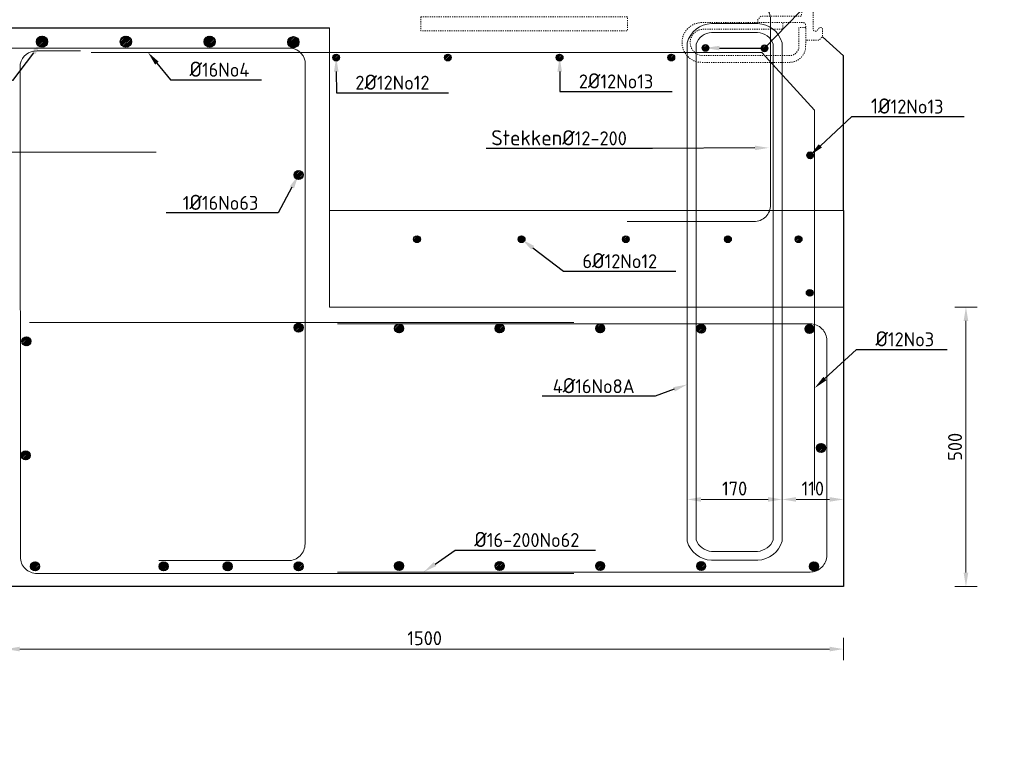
# Model space of a CAD drawing. Header units: millimetres. Extents: x -8028558 to 327273, y -63352 to 83293.
# Tile 71 of 195: x 99044 to 100806, y -28028 to -26713. Entities that reach past the tile are written whole.
import ezdxf
from ezdxf import colors
from ezdxf.entities.mleader import LeaderData, LeaderLine
from ezdxf.math import Vec2, Vec3

# ---------------------------------------------------------------- set-up
doc = ezdxf.new("R2010")
doc.units = ezdxf.units.MM
doc.linetypes.add('NLCS-HIDDEN', pattern=[4, 2, -2])
for name, color, linetype, lineweight in [('B-CO-BC-BETONVORM-AD', 252, 'Continuous', 18), ('B-CO-BC-BETONVORM-GD', 90, 'Continuous', 25), ('B-CO-BC-BETONVORM-M', 7, 'Continuous', 18), ('B-CO-BC-STORTNAAD-G', 10, 'BC-STORTNAAD', 18), ('B-CO-BC-WAPENING-GD', 130, 'Continuous', 25), ('B-CO-BC-WAPENING_HOOFDWAPENING-G', 170, 'Continuous', 18), ('B-CO-SC-STAALVORM-AD', 252, 'Continuous', 18), ('B-CO-SC-STAALVORM-GN', 10, 'NLCS-HIDDEN', 13), ('V-CO-BC-BETONVORM-M', 7, 'Continuous', 18), ('X-XX-AL-VERWIJZING-T25', 7, 'Continuous', 25)]:
    doc.layers.add(name, color=color, linetype=linetype, lineweight=lineweight)
doc.styles.add('NLCS-ISO-MM10-T25', font='NLCS-ISO.ttf', dxfattribs={"height": 25})
doc.linetypes.add('BC-STORTNAAD', pattern='A,15,-1,[175,NLCS.SHX,S=1,R=0,X=0,Y=0],-1', length=17)
doc.dimstyles.new('NLCS-MM10-T25-PIJL_L0_H0', dxfattribs={"dimscale": 10, "dimtxt": 2.5, "dimasz": 2.5, "dimexe": 2, "dimexo": 2, "dimgap": 0.7, "dimtad": 1, "dimdec": 0, "dimzin": 0, "dimdsep": 46, "dimtxsty": 'NLCS-ISO-MM10-T25', "dimcen": 0, "dimdle": 2, "dimclrd": 256, "dimclre": 256, "dimclrt": 256, "dimadec": 0, "dimazin": 0, "dimtfac": 1, "dimtdec": 3, "dimtofl": 0, "dimtmove": 0, "dimatfit": 3, "dimfxl": 2, "dimfxlon": 1, "dimtfillclr": 256, "dimtolj": 1, "dimtzin": 0, "dimlwd": -1, "dimlwe": -1, "dimarcsym": 0})

# ---------------------------------------------------------------- blocks, each defined once
blk = doc.blocks.new('*D1950')
at = {"layer": 'V-CO-BC-BETONVORM-M', "transparency": 16777216}
for p, q in [((99018.6, -27819.9), (99018.6, -27859.9)), ((100518.6, -27819.9), (100518.6, -27859.9)), ((100493.6, -27839.9), (99043.6, -27839.9))]:
    blk.add_line(p, q, dxfattribs=at)
for points in [[(99043.6, -27835.7), (99043.6, -27844), (99018.6, -27839.9)], [(100493.6, -27835.7), (100493.6, -27844), (100518.6, -27839.9)]]:
    blk.add_solid(points, dxfattribs=at)
at = {"layer": 'V-CO-BC-BETONVORM-M', "transparency": 16777216, "insert": (99768.6, -27820.4), "char_height": 25, "attachment_point": 5, "style": 'NLCS-ISO-MM10-T25'}
blk.add_mtext('\\A1;1500', dxfattribs=at)
blk = doc.blocks.new('*D1951')
at = {"layer": 'V-CO-BC-BETONVORM-M', "transparency": 16777216}
for p, q in [((100238.6, -27552), (100238.6, -27592)), ((100408.6, -27552), (100408.6, -27592)), ((100383.6, -27572), (100263.6, -27572))]:
    blk.add_line(p, q, dxfattribs=at)
for points in [[(100263.6, -27567.8), (100263.6, -27576.1), (100238.6, -27572)], [(100383.6, -27567.8), (100383.6, -27576.1), (100408.6, -27572)]]:
    blk.add_solid(points, dxfattribs=at)
at = {"layer": 'V-CO-BC-BETONVORM-M', "transparency": 16777216, "insert": (100323.6, -27552.5), "char_height": 25, "attachment_point": 5, "style": 'NLCS-ISO-MM10-T25'}
blk.add_mtext('\\A1;170', dxfattribs=at)
blk = doc.blocks.new('*D1952')
at = {"layer": 'V-CO-BC-BETONVORM-M', "transparency": 16777216}
for p, q in [((100408.6, -27552), (100408.6, -27592)), ((100518.6, -27552), (100518.6, -27592)), ((100493.6, -27572), (100433.6, -27572))]:
    blk.add_line(p, q, dxfattribs=at)
for points in [[(100433.6, -27567.8), (100433.6, -27576.1), (100408.6, -27572)], [(100493.6, -27567.8), (100493.6, -27576.1), (100518.6, -27572)]]:
    blk.add_solid(points, dxfattribs=at)
at = {"layer": 'V-CO-BC-BETONVORM-M', "transparency": 16777216, "insert": (100463.6, -27552.5), "char_height": 25, "attachment_point": 5, "style": 'NLCS-ISO-MM10-T25'}
blk.add_mtext('\\A1;110', dxfattribs=at)
blk = doc.blocks.new('*D1953')
at = {"layer": 'V-CO-BC-BETONVORM-M', "transparency": 16777216}
for p, q in [((99598.5, -26344.3), (99598.5, -26304.3)), ((100518.6, -26344.3), (100518.6, -26304.3)), ((100493.6, -26324.3), (99623.5, -26324.3))]:
    blk.add_line(p, q, dxfattribs=at)
for points in [[(99623.5, -26320.1), (99623.5, -26328.5), (99598.5, -26324.3)], [(100493.6, -26320.1), (100493.6, -26328.5), (100518.6, -26324.3)]]:
    blk.add_solid(points, dxfattribs=at)
at = {"layer": 'V-CO-BC-BETONVORM-M', "transparency": 16777216, "insert": (100058.6, -26304.8), "char_height": 25, "attachment_point": 5, "style": 'NLCS-ISO-MM10-T25'}
blk.add_mtext('\\A1;920', dxfattribs=at)
blk = doc.blocks.new('*D1954')
at = {"layer": 'V-CO-BC-BETONVORM-M', "transparency": 16777216}
for p, q in [((100717.7, -27227.5), (100757.7, -27227.5)), ((100737.7, -27703), (100737.7, -27252.5)), ((100717.7, -27728), (100757.7, -27728))]:
    blk.add_line(p, q, dxfattribs=at)
for points in [[(100733.5, -27252.5), (100741.9, -27252.5), (100737.7, -27227.5)], [(100733.5, -27703), (100741.9, -27703), (100737.7, -27728)]]:
    blk.add_solid(points, dxfattribs=at)
at = {"layer": 'V-CO-BC-BETONVORM-M', "transparency": 16777216, "insert": (100718.2, -27477.8), "char_height": 25, "attachment_point": 5, "rotation": 90, "style": 'NLCS-ISO-MM10-T25'}
blk.add_mtext('\\A1;500', dxfattribs=at)
blk = doc.blocks.new('*D1961')
at = {"layer": 'V-CO-BC-BETONVORM-M', "transparency": 16777216}
for p, q in [((100518.6, -26344.3), (100518.6, -26304.3)), ((101818.6, -26344.3), (101818.6, -26304.3)), ((101793.6, -26324.3), (100543.6, -26324.3))]:
    blk.add_line(p, q, dxfattribs=at)
for points in [[(100543.6, -26320.1), (100543.6, -26328.5), (100518.6, -26324.3)], [(101793.6, -26320.1), (101793.6, -26328.5), (101818.6, -26324.3)]]:
    blk.add_solid(points, dxfattribs=at)
at = {"layer": 'V-CO-BC-BETONVORM-M', "transparency": 16777216, "insert": (101168.6, -26304.8), "char_height": 25, "attachment_point": 5, "style": 'NLCS-ISO-MM10-T25'}
blk.add_mtext('\\A1;+/-1300', dxfattribs=at)
blk = doc.blocks.new('*D2081')
at = {"layer": 'B-CO-BC-BETONVORM-M', "transparency": 16777216}
for p, q in [((99946.6, -26290.1), (99946.6, -26250.1)), ((100518.6, -26290.1), (100518.6, -26250.1)), ((100493.6, -26270.1), (99971.6, -26270.1))]:
    blk.add_line(p, q, dxfattribs=at)
for points in [[(99971.6, -26266), (99971.6, -26274.3), (99946.6, -26270.1)], [(100493.6, -26266), (100493.6, -26274.3), (100518.6, -26270.1)]]:
    blk.add_solid(points, dxfattribs=at)
at = {"layer": 'B-CO-BC-BETONVORM-M', "transparency": 16777216, "insert": (100232.6, -26250.6), "char_height": 25, "attachment_point": 5, "style": 'NLCS-ISO-MM10-T25'}
blk.add_mtext('\\A1;572', dxfattribs=at)
blk = doc.blocks.new('*D2082')
at = {"layer": 'B-CO-BC-BETONVORM-M', "transparency": 16777216}
for p, q in [((100518.6, -26290.1), (100518.6, -26250.1)), ((100898.6, -26290.1), (100898.6, -26250.1)), ((100873.6, -26270.1), (100543.6, -26270.1))]:
    blk.add_line(p, q, dxfattribs=at)
for points in [[(100543.6, -26266), (100543.6, -26274.3), (100518.6, -26270.1)], [(100873.6, -26266), (100873.6, -26274.3), (100898.6, -26270.1)]]:
    blk.add_solid(points, dxfattribs=at)
at = {"layer": 'B-CO-BC-BETONVORM-M', "transparency": 16777216, "insert": (100708.6, -26250.6), "char_height": 25, "attachment_point": 5, "style": 'NLCS-ISO-MM10-T25'}
blk.add_mtext('\\A1;VAR', dxfattribs=at)

msp = doc.modelspace()

# ---------------------------------------------------------------- hatches: boundary and pattern name
at = {"layer": 'B-CO-BC-BETONVORM-AD'}
h = msp.add_hatch(dxfattribs=at)
h.set_pattern_fill('ACO-BETON_GEWAPEND', color=256, pattern_type=2)
h.set_pattern_definition([(45, (-4047.2326, 16394.4025), (-1.414213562, 1.414213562), [])])
edge = h.paths.add_edge_path()
edge.add_arc((99083.6, -26752.4), 10, 0, 360)
h = msp.add_hatch(dxfattribs=at)
h.set_pattern_fill('ACO-BETON_GEWAPEND', color=256, pattern_type=2)
h.set_pattern_definition([(45, (-3897.2326, 16394.4025), (-1.414213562, 1.414213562), [])])
edge = h.paths.add_edge_path()
edge.add_arc((99233.6, -26752.4), 10, 0, 360)
h = msp.add_hatch(dxfattribs=at)
h.set_pattern_fill('ACO-BETON_GEWAPEND', color=256, pattern_type=2)
h.set_pattern_definition([(45, (-3747.2326, 16394.4025), (-1.414213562, 1.414213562), [])])
edge = h.paths.add_edge_path()
edge.add_arc((99383.6, -26752.4), 10, 0, 360)
h = msp.add_hatch(dxfattribs=at)
h.set_pattern_fill('ACO-BETON_GEWAPEND', color=256, pattern_type=2)
h.set_pattern_definition([(45, (-3597.2326, 16393.4314), (-1.414213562, 1.414213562), [])])
edge = h.paths.add_edge_path()
edge.add_arc((99533.6, -26753.3), 10, 0, 360)
h = msp.add_hatch(dxfattribs=at)
h.set_pattern_fill('ACO-BETON_GEWAPEND', color=256, pattern_type=2)
h.set_pattern_definition([(45, (-3050.4167, 16582.1002), (-1.414213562, 1.414213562), [])])
edge = h.paths.add_edge_path()
edge.add_arc((100271.4, -26763.7), 6, 0, 360)
h = msp.add_hatch(dxfattribs=at)
h.set_pattern_fill('ACO-BETON_GEWAPEND', color=256, pattern_type=2)
h.set_pattern_definition([(45, (-2944.8434, 16581.4582), (-1.414213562, 1.414213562), [])])
edge = h.paths.add_edge_path()
edge.add_arc((100377, -26764.3), 6, 0, 360)
h = msp.add_hatch(dxfattribs=at)
h.set_pattern_fill('ACO-BETON_GEWAPEND', color=256, pattern_type=2)
h.set_pattern_definition([(45, (-3711.6163, 16564.8571), (-1.414213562, 1.414213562), [])])
edge = h.paths.add_edge_path()
edge.add_arc((99610.2, -26780.9), 6, 0, 360)
h = msp.add_hatch(dxfattribs=at)
h.set_pattern_fill('ACO-BETON_GEWAPEND', color=256, pattern_type=2)
h.set_pattern_definition([(45, (-3511.6163, 16564.8571), (-1.414213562, 1.414213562), [])])
edge = h.paths.add_edge_path()
edge.add_arc((99810.2, -26780.9), 6, 0, 360)
h = msp.add_hatch(dxfattribs=at)
h.set_pattern_fill('ACO-BETON_GEWAPEND', color=256, pattern_type=2)
h.set_pattern_definition([(45, (-3311.6163, 16564.8571), (-1.414213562, 1.414213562), [])])
edge = h.paths.add_edge_path()
edge.add_arc((100010.2, -26780.9), 6, 0, 360)
h = msp.add_hatch(dxfattribs=at)
h.set_pattern_fill('ACO-BETON_GEWAPEND', color=256, pattern_type=2)
h.set_pattern_definition([(45, (-3111.6163, 16564.8571), (-1.414213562, 1.414213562), [])])
edge = h.paths.add_edge_path()
edge.add_arc((100210.2, -26780.9), 6, 0, 360)
h = msp.add_hatch(dxfattribs=at)
h.set_pattern_fill('ACO-BETON_GEWAPEND', color=256, pattern_type=2)
h.set_pattern_definition([(45, (-2863.1836, 16389.8537), (-1.414213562, 1.414213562), [])])
edge = h.paths.add_edge_path()
edge.add_arc((100458.7, -26955.9), 6, 0, 360)
h = msp.add_hatch(dxfattribs=at)
h.set_pattern_fill('ACO-BETON_GEWAPEND', color=256, pattern_type=2)
h.set_pattern_definition([(45, (-3782.935, 16679.7703), (-1.414213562, 1.414213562), [])])
h.paths.add_polyline_path([(99534.8, -26991.1, -1), (99550.8, -26991.1, -1)])
h = msp.add_hatch(dxfattribs=at)
h.set_pattern_fill('ACO-BETON_GEWAPEND', color=256, pattern_type=2)
h.set_pattern_definition([(45, (-3566.9611, 16239.5598), (-1.414213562, 1.414213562), [])])
edge = h.paths.add_edge_path()
edge.add_arc((99754.9, -27106.2), 6, 0, 360)
h = msp.add_hatch(dxfattribs=at)
h.set_pattern_fill('ACO-BETON_GEWAPEND', color=256, pattern_type=2)
h.set_pattern_definition([(45, (-3379.6331, 16239.5598), (-1.414213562, 1.414213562), [])])
edge = h.paths.add_edge_path()
edge.add_arc((99942.2, -27106.2), 6, 0, 360)
h = msp.add_hatch(dxfattribs=at)
h.set_pattern_fill('ACO-BETON_GEWAPEND', color=256, pattern_type=2)
h.set_pattern_definition([(45, (-3193.0446, 16239.5598), (-1.414213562, 1.414213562), [])])
edge = h.paths.add_edge_path()
edge.add_arc((100128.8, -27106.2), 6, 0, 360)
h = msp.add_hatch(dxfattribs=at)
h.set_pattern_fill('ACO-BETON_GEWAPEND', color=256, pattern_type=2)
h.set_pattern_definition([(45, (-3010.212, 16239.5598), (-1.414213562, 1.414213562), [])])
edge = h.paths.add_edge_path()
edge.add_arc((100311.6, -27106.2), 6, 0, 360)
h = msp.add_hatch(dxfattribs=at)
h.set_pattern_fill('ACO-BETON_GEWAPEND', color=256, pattern_type=2)
h.set_pattern_definition([(45, (-2883.7709, 16239.5598), (-1.414213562, 1.414213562), [])])
edge = h.paths.add_edge_path()
edge.add_arc((100438.1, -27106.2), 6, 0, 360)
h = msp.add_hatch(dxfattribs=at)
h.set_pattern_fill('ACO-BETON_GEWAPEND', color=256, pattern_type=2)
h.set_pattern_definition([(45, (-2863.8489, 16143.6828), (-1.414213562, 1.414213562), [])])
edge = h.paths.add_edge_path()
edge.add_arc((100458, -27202.1), 6, 0, 360)
h = msp.add_hatch(dxfattribs=at)
h.set_pattern_fill('ACO-BETON_GEWAPEND', color=256, pattern_type=2)
h.set_pattern_definition([(45, (-3782.935, 16406.616), (-1.414213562, 1.414213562), [])])
h.paths.add_polyline_path([(99534.8, -27264.3, -1), (99550.8, -27264.3, -1)])
h = msp.add_hatch(dxfattribs=at)
h.set_pattern_fill('ACO-BETON_GEWAPEND', color=256, pattern_type=2)
h.set_pattern_definition([(45, (-3602.935, 16405.0674), (-1.414213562, 1.414213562), [])])
h.paths.add_polyline_path([(99714.8, -27265.8, -1), (99730.8, -27265.8, -1)])
h = msp.add_hatch(dxfattribs=at)
h.set_pattern_fill('ACO-BETON_GEWAPEND', color=256, pattern_type=2)
h.set_pattern_definition([(45, (-3422.935, 16405.0674), (-1.414213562, 1.414213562), [])])
h.paths.add_polyline_path([(99894.8, -27265.8, -1), (99910.8, -27265.8, -1)])
h = msp.add_hatch(dxfattribs=at)
h.set_pattern_fill('ACO-BETON_GEWAPEND', color=256, pattern_type=2)
h.set_pattern_definition([(45, (-3242.935, 16405.0674), (-1.414213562, 1.414213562), [])])
h.paths.add_polyline_path([(100074.8, -27265.8, -1), (100090.8, -27265.8, -1)])
h = msp.add_hatch(dxfattribs=at)
h.set_pattern_fill('ACO-BETON_GEWAPEND', color=256, pattern_type=2)
h.set_pattern_definition([(45, (-3061.9827, 16404.8279), (-1.414213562, 1.414213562), [])])
h.paths.add_polyline_path([(100255.7, -27266.1, -1), (100271.7, -27266.1, -1)])
h = msp.add_hatch(dxfattribs=at)
h.set_pattern_fill('ACO-BETON_GEWAPEND', color=256, pattern_type=2)
h.set_pattern_definition([(45, (-2868.08, 16404.1404), (-1.414213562, 1.414213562), [])])
h.paths.add_polyline_path([(100449.6, -27266.8, -1), (100465.6, -27266.8, -1)])
h = msp.add_hatch(dxfattribs=at)
h.set_pattern_fill('ACO-BETON_GEWAPEND', color=256, pattern_type=2)
h.set_pattern_definition([(45, (-2847.3754, 16191.2194), (-1.414213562, 1.414213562), [])])
h.paths.add_polyline_path([(100470.3, -27479.7, -1), (100486.3, -27479.7, -1)])
h = msp.add_hatch(dxfattribs=at)
h.set_pattern_fill('ACO-BETON_GEWAPEND', color=256, pattern_type=2)
h.set_pattern_definition([(45, (-4254.6342, 15979.0918), (-1.414213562, 1.414213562), [])])
h.paths.add_polyline_path([(99063.1, -27691.8, -1), (99079.1, -27691.8, -1)])
h = msp.add_hatch(dxfattribs=at)
h.set_pattern_fill('ACO-BETON_GEWAPEND', color=256, pattern_type=2)
h.set_pattern_definition([(45, (-4024.4922, 15979.0918), (-1.414213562, 1.414213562), [])])
h.paths.add_polyline_path([(99293.2, -27691.8, -1), (99309.2, -27691.8, -1)])
h = msp.add_hatch(dxfattribs=at)
h.set_pattern_fill('ACO-BETON_GEWAPEND', color=256, pattern_type=2)
h.set_pattern_definition([(45, (-3909.7313, 15979.0918), (-1.414213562, 1.414213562), [])])
h.paths.add_polyline_path([(99408, -27691.8, -1), (99424, -27691.8, -1)])
h = msp.add_hatch(dxfattribs=at)
h.set_pattern_fill('ACO-BETON_GEWAPEND', color=256, pattern_type=2)
h.set_pattern_definition([(45, (-3782.935, 15979.0918), (-1.414213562, 1.414213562), [])])
h.paths.add_polyline_path([(99534.8, -27691.8, -1), (99550.8, -27691.8, -1)])
h = msp.add_hatch(dxfattribs=at)
h.set_pattern_fill('ACO-BETON_GEWAPEND', color=256, pattern_type=2)
h.set_pattern_definition([(45, (-3602.935, 15979.9048), (-1.414213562, 1.414213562), [])])
h.paths.add_polyline_path([(99714.8, -27691, -1), (99730.8, -27691, -1)])
h = msp.add_hatch(dxfattribs=at)
h.set_pattern_fill('ACO-BETON_GEWAPEND', color=256, pattern_type=2)
h.set_pattern_definition([(45, (-3422.935, 15979.9048), (-1.414213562, 1.414213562), [])])
h.paths.add_polyline_path([(99894.8, -27691, -1), (99910.8, -27691, -1)])
h = msp.add_hatch(dxfattribs=at)
h.set_pattern_fill('ACO-BETON_GEWAPEND', color=256, pattern_type=2)
h.set_pattern_definition([(45, (-3242.935, 15979.9048), (-1.414213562, 1.414213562), [])])
h.paths.add_polyline_path([(100074.8, -27691, -1), (100090.8, -27691, -1)])
h = msp.add_hatch(dxfattribs=at)
h.set_pattern_fill('ACO-BETON_GEWAPEND', color=256, pattern_type=2)
h.set_pattern_definition([(45, (-3061.9827, 15979.6653), (-1.414213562, 1.414213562), [])])
h.paths.add_polyline_path([(100255.7, -27691.2, -1), (100271.7, -27691.2, -1)])
h = msp.add_hatch(dxfattribs=at)
h.set_pattern_fill('ACO-BETON_GEWAPEND', color=256, pattern_type=2)
h.set_pattern_definition([(45, (-2860.08, 15978.9778), (-1.414213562, 1.414213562), [])])
h.paths.add_polyline_path([(100457.6, -27691.9, -1), (100473.6, -27691.9, -1)])
at = {"layer": 'B-CO-SC-STAALVORM-AD'}
h = msp.add_hatch(dxfattribs=at)
h.set_pattern_fill('ACO-STAAL', color=256, pattern_type=2)
h.set_pattern_definition([(45, (-7708.353, 16475.757), (-2.82842712, 2.82842712), []), (45, (-7708.353, 16478.1855), (-2.82842712, 2.82842712), []), (45, (-7708.353, 16478.2855), (-2.82842712, 2.82842712), []), (45, (-7708.353, 16478.3855), (-2.82842712, 2.82842712), [])])
h.paths.add_polyline_path([(99063.6, -27288.9, 1), (99047.6, -27288.9, 1)])
h = msp.add_hatch(dxfattribs=at)
h.set_pattern_fill('ACO-STAAL', color=256, pattern_type=2)
h.set_pattern_definition([(45, (-7711.7936, 16430.3788), (-2.82842712, 2.82842712), []), (45, (-7711.7936, 16432.807), (-2.82842712, 2.82842712), []), (45, (-7711.7936, 16432.907), (-2.82842712, 2.82842712), []), (45, (-7711.7936, 16433.007), (-2.82842712, 2.82842712), [])])
h.paths.add_polyline_path([(99062.1, -27493.1, 1), (99046.1, -27493.1, 1)])

# ---------------------------------------------------------------- linework, layer by layer
at = {"layer": 'B-CO-BC-BETONVORM-GD', "ltscale": 500}
msp.add_line((100518.6, -27054.5), (100518.6, -27227.5), dxfattribs=at)
at = {"layer": 'B-CO-BC-BETONVORM-GD', "ltscale": 500, "flags": 128}
for points in [[(98658.6, -26727.6), (99598.5, -26727.6)], [(100518.6, -26777.6), (100480.8, -26743.5)], [(100518.6, -27054.5), (100518.6, -26777.6)], [(100518.6, -27728), (99018.6, -27728), (99018.6, -26986.3), (98658.6, -26986.3)], [(100518.6, -27227.5), (100518.6, -27728)], [(100518.6, -27728), (99338.6, -27728)]]:
    msp.add_lwpolyline(points, dxfattribs=at)
at = {"layer": 'B-CO-BC-STORTNAAD-G'}
msp.add_line((99598.5, -27054.5), (100518.6, -27054.5), dxfattribs=at)
at = {"layer": 'B-CO-BC-STORTNAAD-G', "flags": 128}
for points in [[(99598.5, -26727.6), (99598.5, -27227.5)], [(99598.5, -27227.5), (100518.6, -27227.5)]]:
    msp.add_lwpolyline(points, dxfattribs=at)
at = {"layer": 'B-CO-BC-WAPENING-GD'}
for centre, radius in [((99083.6, -26752.4), 10), ((99233.6, -26752.4), 10), ((99383.6, -26752.4), 10), ((99533.6, -26753.3), 10), ((100271.4, -26763.7), 6), ((100377, -26764.3), 6), ((99610.2, -26780.9), 6), ((99810.2, -26780.9), 6), ((100010.2, -26780.9), 6), ((100210.2, -26780.9), 6), ((100458.7, -26955.9), 6), ((99542.8, -26991.1), 8), ((99754.9, -27106.2), 6), ((99942.2, -27106.2), 6), ((100128.8, -27106.2), 6), ((100311.6, -27106.2), 6), ((100438.1, -27106.2), 6), ((100458, -27202.1), 6), ((99542.8, -27264.3), 8), ((99722.8, -27265.8), 8), ((99902.8, -27265.8), 8), ((100082.8, -27265.8), 8), ((100263.7, -27266.1), 8), ((100457.6, -27266.8), 8), ((99055.6, -27288.9), 8), ((100478.3, -27479.7), 8), ((99054.1, -27493.1), 8), ((99071.1, -27691.8), 8), ((99301.2, -27691.8), 8), ((99416, -27691.8), 8), ((99542.8, -27691.8), 8), ((99722.8, -27691), 8), ((99902.8, -27691), 8), ((100082.8, -27691), 8), ((100263.7, -27691.2), 8), ((100465.6, -27691.9), 8)]:
    msp.add_circle(centre, radius, dxfattribs=at)
at = {"layer": 'B-CO-BC-WAPENING_HOOFDWAPENING-G'}
for points in [[(100009.6, -26682.7), (100358, -26682.7, -0.414214), (100388, -26712.7), (100388, -27044.6, -0.414214), (100358, -27074.6), (100131.4, -27074.6)], [(99292.7, -27681.6), (99524.4, -27681.6, 0.414214), (99554.4, -27651.6), (99554.6, -26787.3, 0.374349), (99524.6, -26763.8), (98658.6, -26763.8)], [(100035.7, -27704.7), (99074.7, -27704.7, -0.414214), (99044.7, -27674.7), (99044.6, -26792.5, -0.374349), (99074.6, -26769), (99152.6, -26769.1)], [(99612.8, -27702), (100458.6, -27702, 0.414214), (100488.6, -27672), (100488.6, -27287.5, 0.414214), (100458.6, -27257.5), (99612.8, -27257.5)]]:
    msp.add_lwpolyline(points, format="xyb", dxfattribs=at)
for points in [[(100365.1, -26720.1), (100282.1, -26720.1, 0.321426), (100238.6, -26754.2), (100238.6, -27646.8, 0.321426), (100282.1, -27680.9), (100365.1, -27680.9, 0.321426), (100408.6, -27646.8), (100408.6, -26754.2, 0.321426)], [(100364.7, -26736.1), (100282.4, -26736.1, 0.300789), (100254.6, -26756.7), (100254.6, -27644.3, 0.300789), (100282.4, -27664.9), (100364.7, -27664.9, 0.300789), (100392.6, -27644.3), (100392.6, -26756.7, 0.300789)]]:
    msp.add_lwpolyline(points, format="xyb", close=True, dxfattribs=at)
at = {"layer": 'B-CO-BC-WAPENING_HOOFDWAPENING-G', "flags": 128}
msp.add_lwpolyline([(99171.6, -26771.6), (100372.1, -26771.6), (100466.8, -26874.8), (100466.8, -27555.1)], dxfattribs=at)
at = {"layer": 'B-CO-BC-WAPENING_HOOFDWAPENING-G'}
for points in [[(98658.6, -26950.3), (99287.9, -26950.3)], [(100035.7, -27255.1), (99061, -27255.1)]]:
    msp.add_lwpolyline(points, dxfattribs=at)
at = {"layer": 'B-CO-SC-STAALVORM-GN', "flags": 128}
for points in [[(100365.2, -26718.3), (100365.2, -26712.3), (100370.8, -26706.7), (100443.1, -26706.7), (100451.1, -26637.4), (100475, -26637.4), (100480.8, -26643.2), (100480.8, -26654, -0.748975), (100474.3, -26655.9, 0.045064), (100471.1, -26651.8, 0.61982), (100464.3, -26653.8), (100464.3, -26730.5, 0.61982), (100471.1, -26732.5, 0.045064), (100474.3, -26728.4, -0.748975), (100480.8, -26730.3), (100480.8, -26743.5), (100474.3, -26750), (100451.1, -26750)], [(100450.8, -26726.8), (100438.6, -26726.8), (100438.6, -26763.4, -0.360277), (100421.7, -26777.4), (100265.7, -26777.4, -0.921229), (100265.8, -26730.3), (100409.8, -26730.3), (100409.8, -26718.3), (100265.8, -26718.3, 1.023922), (100265.7, -26789.4), (100421.7, -26789.4, 0.360277), (100450.4, -26765.6), (100450.8, -26757.1), (100450.8, -26722.8, 0.3609), (100447, -26718.3), (100409.8, -26718.3)]]:
    msp.add_lwpolyline(points, format="xyb", dxfattribs=at)
msp.add_lwpolyline([(99761.6, -26707.8), (99761.6, -26732.8), (100131.6, -26732.8), (100131.6, -26707.8)], close=True, dxfattribs=at)

# ---------------------------------------------------------------- dimensions: what is measured, and where the dimension line sits
at = {"layer": 'B-CO-BC-BETONVORM-M'}
dim = msp.add_linear_dim(base=(99946.6, -26270.1), p1=(100518.6, -26777.6), p2=(99946.6, -26612.4), angle=180, dimstyle='NLCS-MM10-T25-PIJL_L0_H0', dxfattribs=at)
dim.commit()
dim.dimension.update_dxf_attribs({"geometry": '*D2081', "text_midpoint": (100232.6, -26250.6)})
dim = msp.add_linear_dim(base=(100518.6, -26270.1), p1=(100898.6, -26777.6), p2=(100518.6, -26777.6), angle=180, text='VAR', dimstyle='NLCS-MM10-T25-PIJL_L0_H0', dxfattribs=at)
dim.commit()
dim.dimension.update_dxf_attribs({"geometry": '*D2082', "text_midpoint": (100708.6, -26250.6)})
at = {"layer": 'V-CO-BC-BETONVORM-M'}
for base, p1, p2, angle, picture, middle in [((99598.5, -26324.3), (100518.6, -27227.5), (99598.5, -27227.5), 180, '*D1953', (100058.6, -26304.8)), ((100737.7102, -27227.5121), (100518.5857, -27728.0018), (100518.5857, -27227.5121), 90, '*D1954', (100718.2102, -27477.7569)), ((100238.6, -27572), (100408.6, -27389.5), (100238.6, -27389.5), 180, '*D1951', (100323.6, -27552.5)), ((100408.6, -27572), (100518.6, -27389.5), (100408.6, -27389.5), 180, '*D1952', (100463.6, -27552.5)), ((99018.6, -27839.9), (100518.6, -27728), (99018.6, -27728), 180, '*D1950', (99768.6, -27820.4))]:
    dim = msp.add_linear_dim(base=base, p1=p1, p2=p2, angle=angle, dimstyle='NLCS-MM10-T25-PIJL_L0_H0', dxfattribs=at)
    dim.commit()
    dim.dimension.update_dxf_attribs({"geometry": picture, "text_midpoint": middle})
dim = msp.add_linear_dim(base=(100518.6, -26324.3), p1=(101818.6, -26727.4), p2=(100518.6, -27227.5), angle=180, text='+/-<>', dimstyle='NLCS-MM10-T25-PIJL_L0_H0', dxfattribs=at)
dim.commit()
dim.dimension.update_dxf_attribs({"geometry": '*D1961', "text_midpoint": (101168.6, -26304.8)})

# ---------------------------------------------------------------- leaders
at = {"layer": 'X-XX-AL-VERWIJZING-T25'}
ml = msp.add_multileader_mtext('Standard', dxfattribs=at)
ml.set_content('Merk B', color=256, style='NLCS-ISO-MM10-T25')
ml.set_leader_properties(color=256, linetype='ByLayer', lineweight=-1)
ml.build(insert=Vec2(0, 0))
ml.multileader.update_dxf_attribs({"text_left_attachment_type": 5, "text_right_attachment_type": 5, "dogleg_length": 25, "arrow_head_size": 25})
ctx = ml.context
ctx.base_point, ctx.char_height, ctx.arrow_head_size, ctx.landing_gap_size, ctx.plane_origin = Vec3(137517.8, -36029.7), 25, 25, 9, Vec3(137783.2, -36013.1)
ctx.left_attachment, ctx.right_attachment = 5, 5
notes = []
notes.append((ctx, [(0, (0, 0, 0), (0, 0), (1, 0), 1, [])]))
ctx.mtext.insert, ctx.mtext.flow_direction = Vec3(137526.8, -35999.7), 5
ml = msp.add_multileader_mtext('Standard', dxfattribs=at)
ml.set_content('2{\\H1.08333x;Ø}12No9', color=256, style='NLCS-ISO-MM10-T25')
ml.set_leader_properties(color=256, linetype='ByLayer', lineweight=-1)
ml.build(insert=Vec2(0, 0))
ml.multileader.update_dxf_attribs({"text_left_attachment_type": 5, "text_right_attachment_type": 5, "dogleg_length": 25, "arrow_head_size": 25})
ctx = ml.context
ctx.base_point, ctx.char_height, ctx.arrow_head_size, ctx.landing_gap_size, ctx.plane_origin = Vec3(100485.9, -26677.3), 25, 25, 9, Vec3(100141.9, -26775.7)
ctx.left_attachment, ctx.right_attachment = 5, 5
notes.append((ctx, [(0, (1, 1, 0), (100460.9, -26677.3), (1, 0), 25, [(1, [(100271.4, -26763.7), (100377, -26764.3)], 0, [])])]))
ctx.mtext.insert, ctx.mtext.flow_direction = Vec3(100494.9, -26644.8), 5
ml = msp.add_multileader_mtext('Standard', dxfattribs=at)
ml.set_content('6{\\H1.08333x;Ø}20-150No86', color=256, style='NLCS-ISO-MM10-T25')
ml.set_leader_properties(color=256, linetype='ByLayer', lineweight=-1)
ml.build(insert=Vec2(0, 0))
ml.multileader.update_dxf_attribs({"text_left_attachment_type": 5, "text_right_attachment_type": 5, "dogleg_length": 25, "arrow_head_size": 25})
ctx = ml.context
ctx.base_point, ctx.char_height, ctx.arrow_head_size, ctx.landing_gap_size, ctx.plane_origin = Vec3(98775.6, -26821.9), 25, 25, 9, Vec3(98952.7, -26769.7)
ctx.left_attachment, ctx.right_attachment = 5, 5
notes.append((ctx, [(1, (1, 1, 0), (99030.7, -26821.9), (-1, 0), 25, [(0, [(99083.6, -26752.4)], 0, [])])]))
ctx.mtext.insert, ctx.mtext.flow_direction = Vec3(98784.6, -26789.4), 5
ml = msp.add_multileader_mtext('Standard', dxfattribs=at)
ml.set_content('{\\H1.08333x;Ø}16No4', color=256, style='NLCS-ISO-MM10-T25')
ml.set_leader_properties(color=256, linetype='ByLayer', lineweight=-1)
ml.build(insert=Vec2(0, 0))
ml.multileader.update_dxf_attribs({"text_left_attachment_type": 5, "text_right_attachment_type": 5, "dogleg_length": 25, "arrow_head_size": 25})
ctx = ml.context
ctx.base_point, ctx.char_height, ctx.arrow_head_size, ctx.landing_gap_size, ctx.plane_origin = Vec3(99338.6, -26820.6), 25, 25, 9, Vec3(99142.6, -26780.9)
ctx.left_attachment, ctx.right_attachment = 5, 5
notes.append((ctx, [(0, (1, 1, 0), (99313.6, -26820.6), (1, 0), 25, [(0, [(99273.3, -26771.6)], 0, [])])]))
ctx.mtext.insert, ctx.mtext.flow_direction = Vec3(99347.6, -26788.1), 5
ml = msp.add_multileader_mtext('Standard', dxfattribs=at)
ml.set_content('2{\\H1.08333x;Ø}12No12', color=256, style='NLCS-ISO-MM10-T25')
ml.set_leader_properties(color=256, linetype='ByLayer', lineweight=-1)
ml.build(insert=Vec2(0, 0))
ml.multileader.update_dxf_attribs({"text_left_attachment_type": 5, "text_right_attachment_type": 5, "dogleg_length": 25, "arrow_head_size": 25})
ctx = ml.context
ctx.base_point, ctx.char_height, ctx.arrow_head_size, ctx.landing_gap_size, ctx.plane_origin = Vec3(99635.5, -26843.8), 25, 25, 9, Vec3(99479.5, -26781.8)
ctx.left_attachment, ctx.right_attachment = 5, 5
notes.append((ctx, [(0, (1, 1, 0), (99610.5, -26843.8), (1, 0), 25, [(0, [(99610.2, -26780.9)], 0, [])])]))
ctx.mtext.insert, ctx.mtext.flow_direction = Vec3(99644.5, -26811.3), 5
ml = msp.add_multileader_mtext('Standard', dxfattribs=at)
ml.set_content('2{\\H1.08333x;Ø}12No13', color=256, style='NLCS-ISO-MM10-T25')
ml.set_leader_properties(color=256, linetype='ByLayer', lineweight=-1)
ml.build(insert=Vec2(0, 0))
ml.multileader.update_dxf_attribs({"text_left_attachment_type": 5, "text_right_attachment_type": 5, "dogleg_length": 25, "arrow_head_size": 25})
ctx = ml.context
ctx.base_point, ctx.char_height, ctx.arrow_head_size, ctx.landing_gap_size, ctx.plane_origin = Vec3(100035.6, -26841.5), 25, 25, 9, Vec3(99879.5, -26781.8)
ctx.left_attachment, ctx.right_attachment = 5, 5
notes.append((ctx, [(0, (1, 1, 0), (100010.6, -26841.5), (1, 0), 25, [(0, [(100010.2, -26780.9)], 0, [])])]))
ctx.mtext.insert, ctx.mtext.flow_direction = Vec3(100044.6, -26809), 5
ml = msp.add_multileader_mtext('Standard', dxfattribs=at)
ml.set_content('{\\H1.08333x;1Ø}12No13', color=256, style='NLCS-ISO-MM10-T25')
ml.set_leader_properties(color=256, linetype='ByLayer', lineweight=-1)
ml.build(insert=Vec2(0, 0))
ml.multileader.update_dxf_attribs({"text_left_attachment_type": 5, "text_right_attachment_type": 5, "dogleg_length": 25, "arrow_head_size": 25})
ctx = ml.context
ctx.base_point, ctx.char_height, ctx.arrow_head_size, ctx.landing_gap_size, ctx.plane_origin = Vec3(100558.5, -26886.6), 25, 25, 9, Vec3(100327.9, -26956.8)
ctx.left_attachment, ctx.right_attachment = 5, 5
notes.append((ctx, [(0, (1, 1, 0), (100533.5, -26886.6), (1, 0), 25, [(0, [(100458.7, -26955.9)], 0, [])])]))
ctx.mtext.insert, ctx.mtext.flow_direction = Vec3(100567.5, -26854.1), 5
ml = msp.add_multileader_mtext('Standard', dxfattribs=at)
ml.set_content('{\\H1.08333x;StekkenØ}12-200', color=256, style='NLCS-ISO-MM10-T25')
ml.set_leader_properties(color=256, linetype='ByLayer', lineweight=-1)
ml.build(insert=Vec2(0, 0))
ml.multileader.update_dxf_attribs({"text_left_attachment_type": 5, "text_right_attachment_type": 5, "dogleg_length": 25, "arrow_head_size": 25})
ctx = ml.context
ctx.base_point, ctx.char_height, ctx.arrow_head_size, ctx.landing_gap_size, ctx.plane_origin = Vec3(99878.9, -26943.4), 25, 25, 9, Vec3(100515.5, -26932)
ctx.left_attachment, ctx.right_attachment = 5, 5
notes.append((ctx, [(0, (1, 1, 0), (100176.4, -26943.4), (-1, 0), 25, [(0, [(100384.8, -26942.5)], 0, [])])]))
ctx.mtext.insert, ctx.mtext.flow_direction = Vec3(99887.9, -26910.9), 5
ml = msp.add_multileader_mtext('Standard', dxfattribs=at)
ml.set_content('1{\\H1.08333x;Ø}16No63', color=256, style='NLCS-ISO-MM10-T25')
ml.set_leader_properties(color=256, linetype='ByLayer', lineweight=-1)
ml.build(insert=Vec2(0, 0))
ml.multileader.update_dxf_attribs({"text_left_attachment_type": 5, "text_right_attachment_type": 5, "dogleg_length": 25, "arrow_head_size": 25})
ctx = ml.context
ctx.base_point, ctx.char_height, ctx.arrow_head_size, ctx.landing_gap_size, ctx.plane_origin = Vec3(99326.5, -27059), 25, 25, 9, Vec3(99412, -27007.2)
ctx.left_attachment, ctx.right_attachment = 5, 5
notes.append((ctx, [(1, (1, 1, 0), (99506.6, -27059), (-1, 0), 25, [(0, [(99542.8, -26991.1)], 0, [])])]))
ctx.mtext.insert, ctx.mtext.flow_direction = Vec3(99335.5, -27026.5), 5
ml = msp.add_multileader_mtext('Standard', dxfattribs=at)
ml.set_content('6{\\H1.08333x;Ø}12No12', color=256, style='NLCS-ISO-MM10-T25')
ml.set_leader_properties(color=256, linetype='ByLayer', lineweight=-1)
ml.build(insert=Vec2(0, 0))
ml.multileader.update_dxf_attribs({"text_left_attachment_type": 5, "text_right_attachment_type": 5, "dogleg_length": 25, "arrow_head_size": 25})
ctx = ml.context
ctx.base_point, ctx.char_height, ctx.arrow_head_size, ctx.landing_gap_size, ctx.plane_origin = Vec3(100042.1, -27163.4), 25, 25, 9, Vec3(99811.5, -27107.1)
ctx.left_attachment, ctx.right_attachment = 5, 5
notes.append((ctx, [(0, (1, 1, 0), (100017.1, -27163.4), (1, 0), 25, [(0, [(99942.2, -27106.2)], 0, [])])]))
ctx.mtext.insert, ctx.mtext.flow_direction = Vec3(100051.1, -27130.9), 5
ml = msp.add_multileader_mtext('Standard', dxfattribs=at)
ml.set_content('{\\H1.08333x;Ø}12No3', color=256, style='NLCS-ISO-MM10-T25')
ml.set_leader_properties(color=256, linetype='ByLayer', lineweight=-1)
ml.build(insert=Vec2(0, 0))
ml.multileader.update_dxf_attribs({"text_left_attachment_type": 5, "text_right_attachment_type": 5, "dogleg_length": 25, "arrow_head_size": 25})
ctx = ml.context
ctx.base_point, ctx.char_height, ctx.arrow_head_size, ctx.landing_gap_size, ctx.plane_origin = Vec3(100566.7, -27303.3), 25, 25, 9, Vec3(100336.1, -27373.4)
ctx.left_attachment, ctx.right_attachment = 5, 5
notes.append((ctx, [(0, (1, 1, 0), (100541.7, -27303.3), (1, 0), 25, [(0, [(100466.8, -27372.6)], 0, [])])]))
ctx.mtext.insert, ctx.mtext.flow_direction = Vec3(100575.7, -27270.8), 5
ml = msp.add_multileader_mtext('Standard', dxfattribs=at)
ml.set_content('4{\\H1.08333x;Ø}16No8A', color=256, style='NLCS-ISO-MM10-T25')
ml.set_leader_properties(color=256, linetype='ByLayer', lineweight=-1)
ml.build(insert=Vec2(0, 0))
ml.multileader.update_dxf_attribs({"text_left_attachment_type": 5, "text_right_attachment_type": 5, "dogleg_length": 25, "arrow_head_size": 25})
ctx = ml.context
ctx.base_point, ctx.char_height, ctx.arrow_head_size, ctx.landing_gap_size, ctx.plane_origin = Vec3(99988.9, -27387.2), 25, 25, 9, Vec3(100238.6, -27366.2)
ctx.left_attachment, ctx.right_attachment = 5, 5
notes.append((ctx, [(1, (1, 1, 0), (100181.5, -27387.2), (-1, 0), 25, [(0, [(100238.6, -27366.2)], 0, [])])]))
ctx.mtext.insert, ctx.mtext.flow_direction = Vec3(99997.9, -27354.7), 5
ml = msp.add_multileader_mtext('Standard', dxfattribs=at)
ml.set_content('{\\H1.08333x;Ø}16-200No62', color=256, style='NLCS-ISO-MM10-T25')
ml.set_leader_properties(color=256, linetype='ByLayer', lineweight=-1)
ml.build(insert=Vec2(0, 0))
ml.multileader.update_dxf_attribs({"text_left_attachment_type": 5, "text_right_attachment_type": 5, "dogleg_length": 25, "arrow_head_size": 25})
ctx = ml.context
ctx.base_point, ctx.char_height, ctx.arrow_head_size, ctx.landing_gap_size, ctx.plane_origin = Vec3(99848.5, -27662.6), 25, 25, 9, Vec3(99766.6, -27702)
ctx.left_attachment, ctx.right_attachment = 5, 5
notes.append((ctx, [(0, (1, 1, 0), (99823.5, -27662.6), (1, 0), 25, [(0, [(99766.6, -27702)], 0, [])])]))
ctx.mtext.insert, ctx.mtext.flow_direction = Vec3(99857.5, -27630.1), 5
for ctx, leaders in notes:
    for number, flags, end, landing, length, lines in leaders:
        leader = LeaderData()
        leader.index, (leader.has_last_leader_line, leader.has_dogleg_vector, leader.attachment_direction) = number, flags
        leader.last_leader_point, leader.dogleg_vector, leader.dogleg_length = Vec3(end), Vec3(landing), length
        for number, points, colour, breaks in lines:
            line = LeaderLine()
            line.index, line.vertices, line.color, line.breaks = number, Vec3.list(points), colors.encode_raw_color(colour), breaks
            leader.lines.append(line)
        ctx.leaders.append(leader)

doc.saveas('drawing.dxf')
